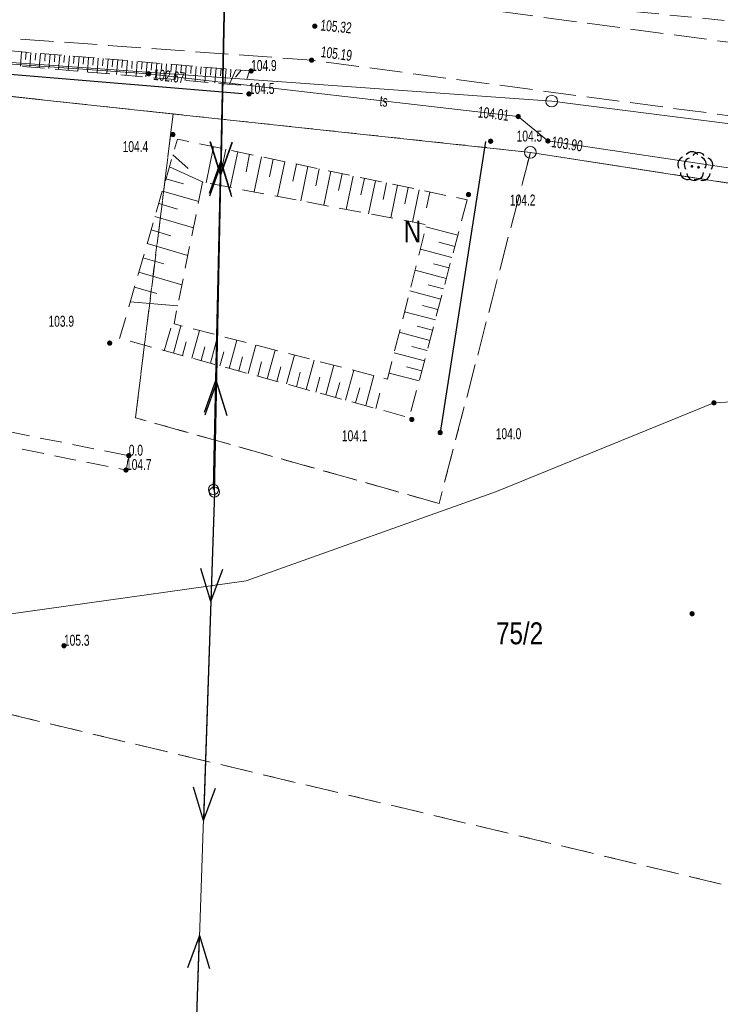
# Model space of a CAD drawing. Header units: inches. Extents: x 6497603 to 6502483, y 5925790 to 5934357.
# Tile 7 of 256: x 6499314 to 6499362, y 5926302 to 5926369. Entities that reach past the tile are written whole.
import ezdxf
from ezdxf.enums import TextEntityAlignment as Align

# ---------------------------------------------------------------- set-up
doc = ezdxf.new("R2010")
doc.units = ezdxf.units.IN
doc.header["$MEASUREMENT"] = 0
for name, pattern in [('1.5_0.75', [2.25, 1.5, -0.75]), ('2.25_0.75', [3, 2.25, -0.75]), ('219-1000', [0, 0]), ('egkk-1000', [3, 2.25, -0.75]), ('egug-1000', [1.5, 0.75, -0.75]), ('suep_nn_1000', [0, 0])]:
    doc.linetypes.add(name, pattern=pattern)
for name, color, linetype in [('000 Inne (niezydentyfikowane)', 7, 'Continuous'), ('202-punkt graniczny', 7, 'Continuous'), ('210-oznaczenie konturu użytku gruntowego', 7, 'Continuous'), ('211-numer działki ewidencyjnej', 7, 'Continuous'), ('217-kontur klasyfikacyjny', 7, 'Continuous'), ('218-kontur użytku gruntowego', 7, 'Continuous'), ('219-działka ewidencyjna', 7, 'Continuous'), ('drzewo liściaste', 7, 'Continuous'), ('jezdnia', 7, 'Continuous'), ('ogrodzenie trwałe', 7, 'Continuous'), ('pikieta naturalna', 7, 'Continuous'), ('pikieta naturalna-Atr2', 7, 'Continuous'), ('pikieta sztuczna', 7, 'Continuous'), ('pikieta sztuczna-Atr2', 7, 'Continuous'), ('przewód elektroenergetyczny niskiego napięcia', 7, 'Continuous'), ('przewód telekomunikacyjny podziemny', 7, 'Continuous'), ('przewód telekomunikacyjny podziemny-Atr1', 7, 'Continuous'), ('rzędna', 7, 'Continuous'), ('rzędna-Atr2', 7, 'Continuous'), ('skarpa nieumocniona', 7, 'Continuous'), ('słup przewodów napowietrznych', 7, 'Continuous'), ('zadrzewienie  zakrzewienie', 7, 'Continuous')]:
    doc.layers.add(name, color=color, linetype=linetype)
doc.styles.get("Standard").update_dxf_attribs({"font": 'arial.ttf'})
doc.linetypes.add('902-1000', pattern='A,5,0,[1,ksztalty.shx,S=1,R=0,X=0,Y=0],5', length=10)

# ---------------------------------------------------------------- blocks, each defined once
blk = doc.blocks.new('202')
at = {"color": 0, "linetype": 'Continuous', "lineweight": 0}
blk.add_circle((0, 0), 0.4, dxfattribs=at)
blk = doc.blocks.new('OP021')
at = {"linetype": 'Continuous', "lineweight": 13}
h = blk.add_hatch(color=0, dxfattribs=at)
edge = h.paths.add_edge_path()
edge.add_arc((0, 0), 0.1, 0, 360)
at = {"color": 0, "linetype": 'Continuous', "lineweight": -3}
for centre, start, end in [((0, 0.5), 38.316, 141.684), ((-0.476, 0.154), 110.388, 213.756), ((0.476, 0.154), 326.244, 69.612), ((-0.294, -0.404), 182.272, 285.64), ((0.294, -0.404), 254.36, 357.728), ((0.294, -0.404), 254.36, 357.728)]:
    blk.add_arc(centre, 0.5, start, end, dxfattribs=at)
blk = doc.blocks.new('PW01')
at = {"linetype": 'Continuous', "lineweight": 13}
h = blk.add_hatch(color=0, dxfattribs=at)
edge = h.paths.add_edge_path()
edge.add_arc((0, 0), 0.18, 0, 360)
blk = doc.blocks.new('US15')
at = {"color": 0, "linetype": 'Continuous', "lineweight": 13}
blk.add_circle((0, 0), 0.35, dxfattribs=at)
blk = doc.blocks.new('SUEP1')
at = {"color": 0, "linetype": 'Continuous'}
for p, q in [((7.5, 0), (5.25, 0.75)), ((22.5, 0), (20.25, 0.75)), ((0, 0), (7.5, 0)), ((7.5, 0), (5.25, -0.75)), ((7.5, 0), (22.5, 0)), ((22.5, 0), (20.25, -0.75))]:
    blk.add_line(p, q, dxfattribs=at)

msp = doc.modelspace()

# ---------------------------------------------------------------- linework, layer by layer
at = {"layer": '000 Inne (niezydentyfikowane)', "color": 7, "linetype": 'Continuous', "lineweight": 18, "flags": 128}
for points in [[(6499314.4, 5926366.88), (6499314.32, 5926365.9)], [(6499314.72, 5926366.85), (6499314.68, 5926366.36)], [(6499315.05, 5926366.83), (6499314.97, 5926365.85)], [(6499315.38, 5926366.8), (6499315.34, 5926366.31)], [(6499315.71, 5926366.77), (6499315.62, 5926365.79)], [(6499316.03, 5926366.75), (6499315.99, 5926366.25)], [(6499316.36, 5926366.72), (6499316.28, 5926365.73)], [(6499316.69, 5926366.69), (6499316.65, 5926366.2)], [(6499317.02, 5926366.66), (6499316.94, 5926365.68)], [(6499317.35, 5926366.64), (6499317.31, 5926366.14)], [(6499317.68, 5926366.61), (6499317.6, 5926365.62)], [(6499318.01, 5926366.58), (6499317.97, 5926366.09)], [(6499318.34, 5926366.55), (6499318.26, 5926365.56)], [(6499318.67, 5926366.53), (6499318.63, 5926366.03)], [(6499319, 5926366.5), (6499318.92, 5926365.5)], [(6499319.33, 5926366.47), (6499319.29, 5926365.97)], [(6499319.66, 5926366.44), (6499319.58, 5926365.45)], [(6499319.99, 5926366.42), (6499319.95, 5926365.92)], [(6499320.33, 5926366.39), (6499320.24, 5926365.39)], [(6499320.66, 5926366.36), (6499320.62, 5926365.86)], [(6499320.99, 5926366.33), (6499320.91, 5926365.33)], [(6499321.33, 5926366.3), (6499321.28, 5926365.8)], [(6499321.66, 5926366.28), (6499321.58, 5926365.27)], [(6499321.99, 5926366.25), (6499321.95, 5926365.75)], [(6499322.33, 5926366.22), (6499322.25, 5926365.22)], [(6499322.66, 5926366.19), (6499322.62, 5926365.69)], [(6499323, 5926366.16), (6499322.91, 5926365.16)], [(6499323.33, 5926366.14), (6499323.29, 5926365.63)], [(6499323.67, 5926366.11), (6499323.59, 5926365.1)], [(6499324.01, 5926366.08), (6499323.96, 5926365.58)], [(6499324.34, 5926366.05), (6499324.26, 5926365.04)], [(6499324.68, 5926366.02), (6499324.64, 5926365.52)], [(6499325.02, 5926366), (6499324.93, 5926364.98)], [(6499325.36, 5926365.97), (6499325.31, 5926365.46)], [(6499325.69, 5926365.94), (6499325.61, 5926364.92)], [(6499326.03, 5926365.91), (6499325.99, 5926365.4)], [(6499326.37, 5926365.88), (6499326.29, 5926364.87)], [(6499326.71, 5926365.86), (6499326.67, 5926365.35)], [(6499327.05, 5926365.83), (6499326.96, 5926364.81)], [(6499327.39, 5926365.8), (6499327.35, 5926365.29)], [(6499327.73, 5926365.77), (6499327.64, 5926364.75)], [(6499328.07, 5926365.74), (6499328.03, 5926365.23)], [(6499328.41, 5926365.71), (6499328.33, 5926364.69)], [(6499329.09, 5926365.66), (6499328.66, 5926364.66)], [(6499328.75, 5926365.69), (6499328.71, 5926365.17)], [(6499329.45, 5926365.63), (6499329.06, 5926365.14)], [(6499327.55, 5926360.38), (6499327.04, 5926357.92)], [(6499324.77, 5926359.82), (6499325.81, 5926358.89)], [(6499328.39, 5926360.21), (6499328.14, 5926358.98)], [(6499329.21, 5926360.04), (6499328.7, 5926357.6)], [(6499330.03, 5926359.87), (6499329.78, 5926358.66)], [(6499330.84, 5926359.7), (6499330.33, 5926357.29)], [(6499324.53, 5926359), (6499326.85, 5926357.95)], [(6499331.64, 5926359.53), (6499331.39, 5926358.33)], [(6499332.44, 5926359.36), (6499331.94, 5926356.99)], [(6499333.23, 5926359.2), (6499332.99, 5926358.02)], [(6499334.02, 5926359.03), (6499333.53, 5926356.69)], [(6499334.8, 5926358.87), (6499334.56, 5926357.7)], [(6499335.58, 5926358.7), (6499335.1, 5926356.39)], [(6499336.36, 5926358.54), (6499336.12, 5926357.39)], [(6499337.13, 5926358.38), (6499336.65, 5926356.09)], [(6499324.29, 5926358.19), (6499325.5, 5926357.84)], [(6499337.89, 5926358.22), (6499337.65, 5926357.09)], [(6499338.65, 5926358.06), (6499338.18, 5926355.8)], [(6499339.4, 5926357.91), (6499339.17, 5926356.78)], [(6499340.15, 5926357.75), (6499339.69, 5926355.52)], [(6499324.05, 5926357.35), (6499326.54, 5926356.63)], [(6499340.9, 5926357.59), (6499340.67, 5926356.48)], [(6499341.64, 5926357.44), (6499341.18, 5926355.23)], [(6499342.38, 5926357.28), (6499342.15, 5926356.19)], [(6499323.8, 5926356.49), (6499325.08, 5926356.12)], [(6499323.54, 5926355.6), (6499326.18, 5926354.83)], [(6499323.28, 5926354.69), (6499324.63, 5926354.29)], [(6499344.29, 5926354.33), (6499342.11, 5926354.91)], [(6499323, 5926353.75), (6499325.8, 5926352.94)], [(6499344.08, 5926353.55), (6499343, 5926353.84)], [(6499343.88, 5926352.81), (6499341.73, 5926353.38)], [(6499322.72, 5926352.78), (6499324.16, 5926352.36)], [(6499343.69, 5926352.09), (6499342.62, 5926352.37)], [(6499322.43, 5926351.79), (6499325.39, 5926350.93)], [(6499343.5, 5926351.37), (6499341.36, 5926351.94)], [(6499343.31, 5926350.66), (6499342.25, 5926350.94)], [(6499322.14, 5926350.77), (6499323.66, 5926350.33)], [(6499343.12, 5926349.94), (6499341, 5926350.51)], [(6499321.85, 5926349.76), (6499325.1, 5926349.49)], [(6499342.75, 5926348.53), (6499340.64, 5926349.09)], [(6499342.93, 5926349.24), (6499341.88, 5926349.52)], [(6499324.18, 5926346.42), (6499324.64, 5926347.96)], [(6499324.81, 5926346.25), (6499325.32, 5926348.13)], [(6499326.07, 5926345.91), (6499326.59, 5926347.8)], [(6499342.37, 5926347.12), (6499340.28, 5926347.68)], [(6499342.56, 5926347.83), (6499341.51, 5926348.1)], [(6499325.44, 5926346.08), (6499325.69, 5926347.02)], [(6499327.34, 5926345.56), (6499327.86, 5926347.47)], [(6499328.63, 5926345.21), (6499329.16, 5926347.14)], [(6499326.7, 5926345.74), (6499326.96, 5926346.69)], [(6499327.98, 5926345.39), (6499328.25, 5926346.35)], [(6499329.93, 5926344.86), (6499330.46, 5926346.8)], [(6499331.24, 5926344.5), (6499331.77, 5926346.46)], [(6499342, 5926345.73), (6499339.93, 5926346.28)], [(6499342.19, 5926346.43), (6499341.15, 5926346.7)], [(6499329.28, 5926345.03), (6499329.54, 5926346)], [(6499330.58, 5926344.68), (6499330.85, 5926345.66)], [(6499332.56, 5926344.14), (6499333.1, 5926346.12)], [(6499333.89, 5926343.77), (6499334.44, 5926345.78)], [(6499331.9, 5926344.32), (6499332.17, 5926345.31)], [(6499333.23, 5926343.95), (6499333.5, 5926344.95)], [(6499335.24, 5926343.4), (6499335.8, 5926345.43)], [(6499336.6, 5926343.03), (6499337.16, 5926345.08)], [(6499341.64, 5926344.35), (6499339.58, 5926344.89)], [(6499341.82, 5926345.04), (6499340.78, 5926345.31)], [(6499334.57, 5926343.59), (6499334.84, 5926344.6)], [(6499335.92, 5926343.22), (6499336.2, 5926344.24)], [(6499337.98, 5926342.66), (6499338.54, 5926344.72)], [(6499337.29, 5926342.85), (6499337.57, 5926343.87)], [(6499338.67, 5926342.47), (6499338.95, 5926343.51)]]:
    msp.add_lwpolyline(points, dxfattribs=at)
at = {"layer": '217-kontur klasyfikacyjny', "color": 3, "linetype": 'egkk-1000', "lineweight": 18, "flags": 128}
for points in [[(6499324.79, 5926362.63), (6499312, 5926364.01)], [(6499322.21, 5926341.83), (6499324.79, 5926362.63)], [(6499349.26, 5926360), (6499343.01, 5926335.96)], [(6499373.13, 5926356.29), (6499349.26, 5926360)], [(6499343.01, 5926335.96), (6499322.21, 5926341.83)], [(6499382.76, 5926305.03), (6499287.1, 5926327.85)]]:
    msp.add_lwpolyline(points, dxfattribs=at)
at = {"layer": '218-kontur użytku gruntowego', "color": 3, "linetype": 'egug-1000', "lineweight": 18, "flags": 128}
for points in [[(6499324.79, 5926362.63), (6499312, 5926364.01)], [(6499324.79, 5926362.63), (6499322.21, 5926341.83)], [(6499349.26, 5926360), (6499324.79, 5926362.63)], [(6499343.01, 5926335.96), (6499349.26, 5926360)], [(6499373.13, 5926356.29), (6499349.26, 5926360)], [(6499322.21, 5926341.83), (6499343.01, 5926335.96)], [(6499382.76, 5926305.03), (6499287.1, 5926327.85)]]:
    msp.add_lwpolyline(points, dxfattribs=at)
at = {"layer": '219-działka ewidencyjna', "color": 3, "linetype": '219-1000', "lineweight": 18, "flags": 128}
for points in [[(6499350.72, 5926363.51), (6499274.47, 5926368.96)], [(6499349.26, 5926360), (6499292, 5926366.16)], [(6499423.09, 5926354.3), (6499350.72, 5926363.51)], [(6499373.13, 5926356.29), (6499349.26, 5926360)]]:
    msp.add_lwpolyline(points, dxfattribs=at)
at = {"layer": 'jezdnia', "color": 7, "linetype": '2.25_0.75', "lineweight": 18, "flags": 128}
msp.add_lwpolyline([(6500445.77, 5926225.13), (6500477.28, 5926219.98), (6500500.52, 5926216.32), (6500551.85, 5926208.28), (6500590.76, 5926201.99), (6500629.65, 5926195.92), (6500668.62, 5926189.73), (6500708.43, 5926183.37), (6500748.42, 5926176.93), (6500779.68, 5926172.04), (6500819.2, 5926165.9), (6500859.43, 5926159.56), (6500898.4, 5926153.26), (6500937.28, 5926147.22), (6500936.91, 5926144.94), (6500936.26, 5926142.38), (6500897.62, 5926148.36), (6500858.2, 5926154.58), (6500818.25, 5926160.88), (6500778.79, 5926167.14), (6500747.81, 5926171.88), (6500707.71, 5926178.38), (6500668.22, 5926184.67), (6500628.62, 5926190.86), (6500589.86, 5926197), (6500551.33, 5926203.18), (6500445.13, 5926220.13), (6500405, 5926226.56), (6500364.89, 5926233), (6500326.44, 5926239.09), (6500287.44, 5926245.14), (6500247.8, 5926251.49), (6500208.32, 5926257.73), (6500171.1, 5926263.74), (6500133.18, 5926269.89), (6500094.21, 5926275.92), (6500053.11, 5926282.47), (6499999.01, 5926290.88), (6499959.84, 5926296.95), (6499921.11, 5926303.13), (6499882.03, 5926309.23), (6499843.48, 5926315.33), (6499804.98, 5926321.39), (6499763.92, 5926325.7), (6499740.11, 5926328.2), (6499708.97, 5926329.7), (6499669.77, 5926331.59), (6499612.14, 5926332.17), (6499590.65, 5926333.3), (6499565.53, 5926335.73), (6499506.81, 5926343.39), (6499422.29, 5926354.7), (6499419.43, 5926354.99), (6499334.27, 5926366.31), (6499289.53, 5926369.55), (6499273.23, 5926369.35), (6499273.01, 5926371.91), (6499272.96, 5926374.41), (6499289.57, 5926374.85), (6499335.06, 5926371.26), (6499420.23, 5926359.86), (6499423.5, 5926359.5), (6499507.59, 5926348.2), (6499566.32, 5926340.5), (6499590.89, 5926338.22), (6499612.24, 5926337), (6499643.43, 5926336.46), (6499669.89, 5926336.53), (6499710.9, 5926336.33), (6499806.11, 5926326.28), (6499844.16, 5926320.23), (6499882.83, 5926314.04), (6499921.69, 5926307.83), (6499960.72, 5926301.83), (6499999.64, 5926295.76), (6500053.85, 5926287.25), (6500095.27, 5926280.64), (6500134.03, 5926274.62), (6500208.98, 5926262.68), (6500248.83, 5926256.34), (6500288.29, 5926250.03), (6500327.08, 5926244.06), (6500365.91, 5926238.01), (6500405.9, 5926231.52)], close=True, dxfattribs=at)
at = {"layer": 'ogrodzenie trwałe', "color": 7, "linetype": '902-1000', "lineweight": 25, "flags": 128}
for points in [[(6499290.67, 5926362.48), (6499292.67, 5926367.24), (6499297.69, 5926366.68), (6499329.55, 5926364.04)], [(6499346.18, 5926360.75), (6499343.08, 5926340.81)]]:
    msp.add_lwpolyline(points, dxfattribs=at)
at = {"layer": 'przewód elektroenergetyczny niskiego napięcia', "color": 1, "linetype": 'suep_nn_1000', "lineweight": 18, "flags": 128}
for points in [[(6499327.56, 5926336.92), (6499328.52, 5926380.95)], [(6499327.61, 5926336.74), (6499328.52, 5926380.95)], [(6499327.61, 5926336.74), (6499325.84, 5926283.9)]]:
    msp.add_lwpolyline(points, dxfattribs=at)
at = {"layer": 'przewód telekomunikacyjny podziemny', "color": 30, "linetype": 'Continuous', "lineweight": 18, "flags": 128}
for points in [[(6499656.27, 5926327.78), (6499636.08, 5926329.12), (6499600.83, 5926329.64), (6499562.32, 5926333.59), (6499480.54, 5926342.91), (6499420.47, 5926351.86), (6499384.8, 5926355.66), (6499350.46, 5926360.78), (6499348.43, 5926362.45), (6499323.11, 5926365.38), (6499292.85, 5926367.52), (6499276.07, 5926368.68), (6499275.92, 5926375.08), (6499279.08, 5926381.97), (6499278.45, 5926382.4)], [(6499108.35, 5926348.6), (6499151.84, 5926348.09), (6499194.51, 5926348.55), (6499234.46, 5926348.79), (6499247.43, 5926344.01), (6499258.67, 5926338.17), (6499269.54, 5926333.3), (6499290.66, 5926327.85), (6499306.69, 5926327.42), (6499329.8, 5926330.66), (6499346.95, 5926336.77), (6499361.84, 5926342.85), (6499377.81, 5926343.73)]]:
    msp.add_lwpolyline(points, dxfattribs=at)
at = {"layer": 'skarpa nieumocniona', "color": 7, "linetype": '1.5_0.75', "lineweight": 18, "flags": 128}
for points in [[(6499477.4, 5926354.6), (6499476.9, 5926353.15), (6499464.33, 5926355.06), (6499443.39, 5926357.98), (6499424.93, 5926360.44), (6499421.12, 5926361), (6499410.19, 5926362.46), (6499388.21, 5926365.64), (6499377.98, 5926367.1), (6499364.72, 5926368.82), (6499352.31, 5926370.04), (6499336.8, 5926371.76), (6499337.03, 5926373.05), (6499370.31, 5926369.29), (6499383.49, 5926367.55), (6499410.69, 5926363.9), (6499421.55, 5926362.25), (6499428.85, 5926361.24), (6499448.59, 5926358.53)], [(6499477.4, 5926354.6), (6499476.9, 5926353.15), (6499464.33, 5926355.06), (6499443.39, 5926357.98), (6499424.93, 5926360.44), (6499421.12, 5926361), (6499410.19, 5926362.46), (6499388.21, 5926365.64), (6499377.98, 5926367.1), (6499364.72, 5926368.82), (6499352.31, 5926370.04), (6499336.8, 5926371.76), (6499337.03, 5926373.05), (6499370.31, 5926369.29), (6499383.49, 5926367.55), (6499410.69, 5926363.9), (6499421.55, 5926362.25), (6499428.85, 5926361.24), (6499448.59, 5926358.53)], [(6499297.73, 5926368.27), (6499330.02, 5926365.58), (6499329.71, 5926364.57), (6499297.69, 5926367.34), (6499293.06, 5926367.74), (6499291.66, 5926368.3)], [(6499297.73, 5926368.27), (6499330.02, 5926365.58), (6499329.71, 5926364.57), (6499297.69, 5926367.34), (6499293.06, 5926367.74), (6499291.66, 5926368.3)], [(6499344.93, 5926356.75), (6499340.97, 5926341.84), (6499321.12, 5926347.26), (6499325.08, 5926360.9)], [(6499344.93, 5926356.75), (6499340.97, 5926341.84), (6499321.12, 5926347.26), (6499325.08, 5926360.9)], [(6499326.81, 5926357.96), (6499324.85, 5926348.25), (6499339.47, 5926344.48), (6499342.15, 5926355.05)], [(6499326.81, 5926357.96), (6499324.85, 5926348.25), (6499339.47, 5926344.48), (6499342.15, 5926355.05)]]:
    msp.add_lwpolyline(points, close=True, dxfattribs=at)
at = {"layer": 'zadrzewienie  zakrzewienie', "color": 7, "linetype": '1.5_0.75', "lineweight": 18, "flags": 128}
msp.add_lwpolyline([(6499321.75, 5926339.23), (6499321.56, 5926338.25), (6499303.37, 5926341.88), (6499299.6, 5926341.06), (6499293.23, 5926333.25), (6499290.61, 5926331.8), (6499284.83, 5926333.63), (6499285.13, 5926334.58), (6499290.5, 5926332.89), (6499292.58, 5926334.04), (6499299.04, 5926341.96), (6499303.36, 5926342.9)], close=True, dxfattribs=at)

# ---------------------------------------------------------------- block references
at = {"layer": '202-punkt graniczny', "color": 7, "linetype": 'Continuous', "lineweight": 18}
for p in [(6499350.72, 5926363.51), (6499349.26, 5926360)]:
    msp.add_blockref('202', p, dxfattribs=at)
at = {"layer": 'drzewo liściaste', "color": 94, "linetype": 'Continuous', "lineweight": 18}
for p in [(6499360.33, 5926359.04), (6499360.78, 5926358.98)]:
    msp.add_blockref('OP021', p, dxfattribs=at)
at = {"layer": 'pikieta naturalna', "color": 7, "linetype": 'Continuous', "lineweight": 13}
for p in [(6499330.13, 5926365.57), (6499329.98, 5926364), (6499324.77, 5926361.22), (6499346.54, 5926360.76), (6499346.54, 5926360.76), (6499345.02, 5926357.11), (6499320.44, 5926346.94), (6499341.14, 5926341.71), (6499343.08, 5926340.81), (6499321.75, 5926339.23), (6499321.56, 5926338.25), (6499360.34, 5926328.41), (6499317.31, 5926326.22)]:
    msp.add_blockref('PW01', p, dxfattribs=at)
at = {"layer": 'pikieta sztuczna', "color": 7, "linetype": 'Continuous', "lineweight": 13}
for p in [(6499334.49, 5926368.64), (6499334.27, 5926366.31)]:
    msp.add_blockref('PW01', p, dxfattribs=at)
at = {"layer": 'przewód elektroenergetyczny niskiego napięcia', "color": 1, "linetype": 'Continuous', "lineweight": 18}
for p, rotation in [((6499328.52, 5926380.95), 268.751), ((6499328.52, 5926380.95), 268.821), ((6499327.56, 5926336.92), 88.751), ((6499327.61, 5926336.74), 88.821), ((6499327.61, 5926336.74), 268.081), ((6499325.84, 5926283.9), 88.081)]:
    msp.add_blockref('SUEP1', p, dxfattribs=dict(at, rotation=rotation))
at = {"layer": 'rzędna', "color": 30, "linetype": 'Continuous', "lineweight": 18}
for p in [(6499323.11, 5926365.38), (6499348.43, 5926362.45), (6499350.46, 5926360.78), (6499361.84, 5926342.85)]:
    msp.add_blockref('PW01', p, dxfattribs=at)
at = {"layer": 'słup przewodów napowietrznych', "color": 7, "linetype": 'Continuous', "lineweight": 18}
for p in [(6499327.56, 5926336.92), (6499327.61, 5926336.74)]:
    msp.add_blockref('US15', p, dxfattribs=at)

# ---------------------------------------------------------------- texts
at = {"layer": '210-oznaczenie konturu użytku gruntowego', "color": 3, "linetype": 'Continuous', "lineweight": 18, "width": 0.79}
msp.add_text('N', height=1.5, dxfattribs=at).set_placement((6499340.59, 5926353.83))
at = {"layer": '211-numer działki ewidencyjnej', "color": 3, "linetype": 'Continuous', "lineweight": 18, "width": 0.79}
msp.add_text('75/2', height=1.5, dxfattribs=at).set_placement((6499346.91, 5926327.82), align=Align.TOP_LEFT)
at = {"layer": 'pikieta naturalna-Atr2', "color": 7, "width": 0.667}
for s, p in [('104.9', (6499330.13, 5926365.57)), ('104.5', (6499329.98, 5926364)), ('104.5', (6499348.32, 5926360.74)), ('104.4', (6499321.33, 5926360.02)), ('104.2', (6499347.86, 5926356.36)), ('103.9', (6499316.25, 5926348.06)), ('104.1', (6499336.35, 5926340.22)), ('104.0', (6499346.89, 5926340.36)), ('0.0', (6499321.75, 5926339.23)), ('104.7', (6499321.56, 5926338.25)), ('105.3', (6499317.31, 5926326.22))]:
    msp.add_text(s, height=0.75, dxfattribs=at).set_placement(p)
at = {"layer": 'pikieta sztuczna-Atr2', "color": 7, "width": 0.667}
for s, rotation, p in [('105.32', 354.309, (6499334.85, 5926368.35)), ('105.19', 352.382, (6499334.87, 5926366.53))]:
    msp.add_text(s, height=0.75, rotation=rotation, dxfattribs=at).set_placement(p)
at = {"layer": 'przewód telekomunikacyjny podziemny-Atr1', "color": 30, "width": 0.667}
msp.add_text('ts', height=0.75, rotation=353.399, dxfattribs=at).set_placement((6499338.95, 5926363.55), align=Align.MIDDLE_LEFT)
at = {"layer": 'rzędna-Atr2', "color": 30, "width": 0.667}
for s, rotation, p in [('102.67', 353.399, (6499323.45, 5926365.34)), ('104.01', 353.399, (6499345.67, 5926362.77)), ('103.90', 351.519, (6499350.72, 5926360.74))]:
    msp.add_text(s, height=0.75, rotation=rotation, dxfattribs=at).set_placement(p, align=Align.MIDDLE_LEFT)

doc.saveas('drawing.dxf')
